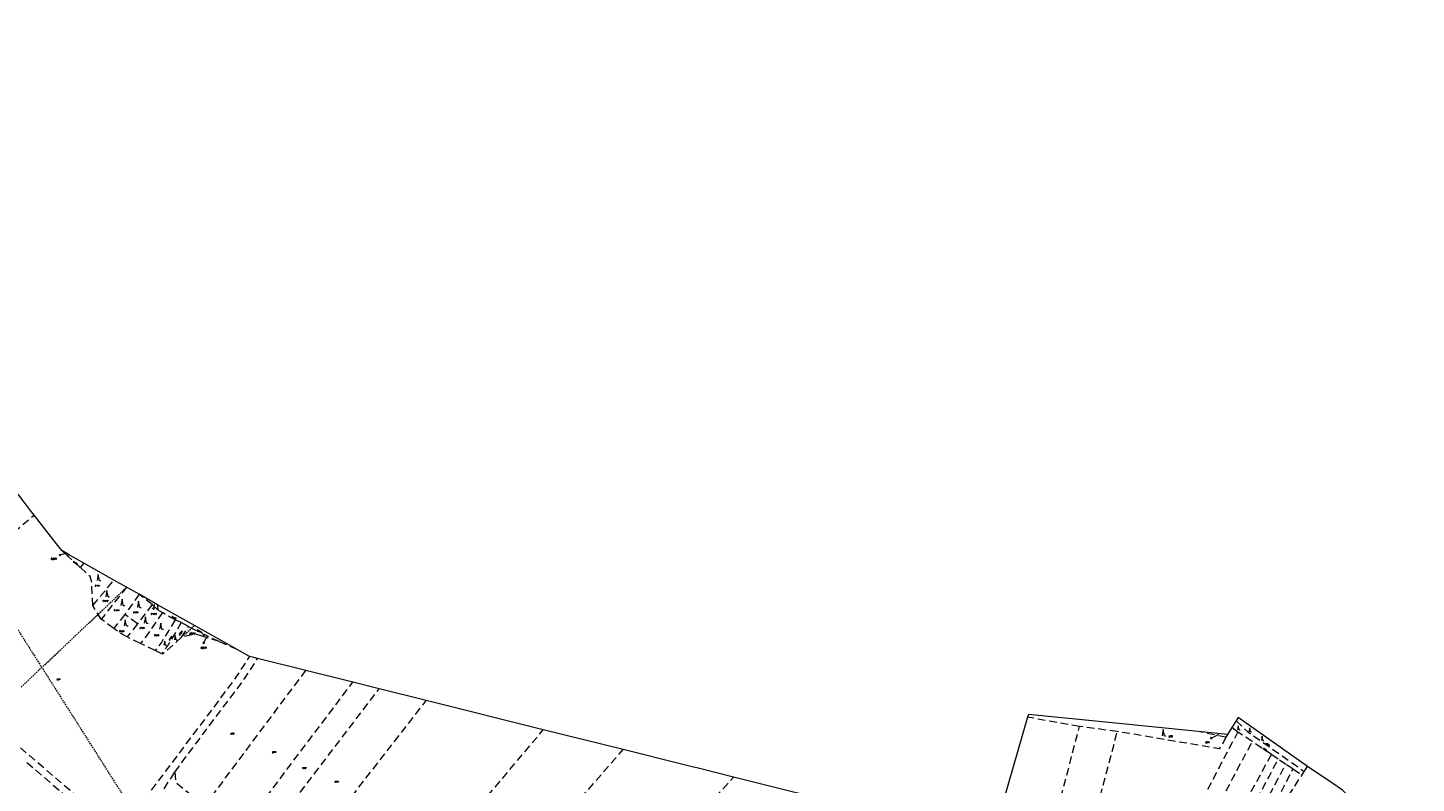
# Model space of a CAD drawing. Header units: metres. Extents: x -626722 to -621116, y -1178216 to -1174550.
# Tile 26 of 86: x -625724 to -624822, y -1175041 to -1174550. Entities that reach past the tile are written whole.
import ezdxf
from ezdxf.enums import TextEntityAlignment as Align

# ---------------------------------------------------------------- set-up
doc = ezdxf.new("R2010")
doc.units = ezdxf.units.M
doc.header["$MEASUREMENT"] = 0
doc.linetypes.add('DASHEDX2', pattern=[1.5, 1, -0.5])
doc.linetypes.add('DOT', pattern=[0.25, 0, -0.25])
doc.layers.add('8_kat_KN_Elektřina', color=172, linetype='DASHEDX2')
for name, color, linetype, lineweight in [('8_kat_KN_Hranice katastrů', 200, 'FENCELINE1', 25), ('8_kat_KN_Hranice parcel', 200, 'DASHEDX2', 25), ('8_kat_KN_PČ popisy', 210, 'Continuous', 0), ('8_kat_KN_Slučkové čáry', 200, 'DOT', 25), ('8_kat_KN_Značky kultur', 7, 'Continuous', 0), ('8_kat_KN_Čísla parcel', 200, 'Continuous', 25)]:
    doc.layers.add(name, color=color, linetype=linetype, lineweight=lineweight)
doc.styles.add('Style-ITALICS', font='ITALICS.shx')
doc.linetypes.add('FENCELINE1', pattern='A,0.25,-0.1,[133,ltypeshp.shx,S=0.1,R=0,X=-0.1,Y=0],-0.1,1', length=1.45)

# ---------------------------------------------------------------- blocks, each defined once
blk = doc.blocks.new('1029_123')
at = {"layer": '8_kat_KN_PČ popisy', "color": 6, "linetype": 'Continuous', "lineweight": 0}
for p, q in [((0, 0), (-2.7, -1.32)), ((-2.7, -1.32), (-2.02, -0.43)), ((-2.7, -1.32), (-1.58, -1.33))]:
    blk.add_line(p, q, dxfattribs=at)
blk = doc.blocks.new('1029_234')
at = {"layer": '8_kat_KN_PČ popisy', "color": 6, "linetype": 'Continuous', "lineweight": 0}
for p, q in [((0, 0), (-0.31, -2.98)), ((-0.31, -2.98), (-0.71, -1.94)), ((-0.31, -2.98), (0.29, -2.04))]:
    blk.add_line(p, q, dxfattribs=at)
blk = doc.blocks.new('1029_239')
at = {"layer": '8_kat_KN_PČ popisy', "color": 6, "linetype": 'Continuous', "lineweight": 0}
for p, q in [((0, 0), (-1.41, -2.65)), ((-1.41, -2.65), (-1.38, -1.53)), ((-1.41, -2.65), (-0.5, -2))]:
    blk.add_line(p, q, dxfattribs=at)
blk = doc.blocks.new('1029_195')
at = {"layer": '8_kat_KN_PČ popisy', "color": 6, "linetype": 'Continuous', "lineweight": 0}
for p, q in [((-2.94, -0.62), (-2.06, 0.07)), ((0, 0), (-2.94, -0.62)), ((-2.94, -0.62), (-1.85, -0.91))]:
    blk.add_line(p, q, dxfattribs=at)
blk = doc.blocks.new('3.08')
at = {"layer": '8_kat_KN_Značky kultur', "color": 7, "linetype": 'Continuous', "lineweight": 13}
for p, q in [((0, 4), (-0.75, 0)), ((0.75, 0), (0, 4)), ((0.75, 0), (1.75, 0))]:
    blk.add_line(p, q, dxfattribs=at)
blk = doc.blocks.new('3.08_1')
at = {"layer": '8_kat_KN_Značky kultur', "color": 7, "linetype": 'Continuous', "lineweight": 13}
for p, q in [((0, 2.68), (-0.5, 0)), ((0.5, 0), (0, 2.68)), ((0.5, 0), (1.17, 0))]:
    blk.add_line(p, q, dxfattribs=at)

msp = doc.modelspace()

# ---------------------------------------------------------------- linework, layer by layer
at = {"layer": '8_kat_KN_Elektřina', "lineweight": 13}
for p, q in [((-625727.95, -1174978.2), (-625659.3, -1174913.36)), ((-625730.07, -1174940.86), (-625548.78, -1175226.06))]:
    msp.add_line(p, q, dxfattribs=at)
at = {"layer": '8_kat_KN_Hranice katastrů', "lineweight": 13, "flags": 128}
msp.add_lwpolyline([(-625852.04, -1174626.53), (-626040.35, -1174699.9), (-626044.84, -1174701.65), (-626079.82, -1174732.74), (-626087.17, -1174724.59), (-626094.59, -1174716.36), (-626108.29, -1174725.86), (-626139.6, -1174663), (-626142.76, -1174651.47), (-626147.58, -1174633.84), (-626177.49, -1174657.65), (-626189.84, -1174646.23), (-626197.97, -1174638.7), (-626204.07, -1174633.06), (-626210.75, -1174626.88), (-626221.49, -1174616.94), (-626226.53, -1174612.28), (-626235.01, -1174604.43), (-626243.82, -1174596.28), (-626253.16, -1174587.64), (-626262.1, -1174579.36), (-626263.17, -1174578.37), (-626268.76, -1174573.2), (-626272.87, -1174569.4), (-626280.35, -1174562.48), (-626284.23, -1174558.89), (-626366.4, -1174553.29), (-626375.76, -1174552.65), (-626384.06, -1174552.09), (-626393.5, -1174551.44), (-626402.5, -1174550.83), (-626410.43, -1174550.29), (-626456.76, -1174672.2), (-626471.93, -1174695.74), (-626482.81, -1174713.06), (-626484.56, -1174715.84), (-626487.17, -1174720), (-626488.89, -1174723.62), (-626502.09, -1174751.47), (-626516.03, -1174780.89), (-626528.59, -1174807.4), (-626550.57, -1174812.23), (-626562.79, -1174814.91), (-626576.86, -1174818.14), (-626580.35, -1174818.94), (-626645.6, -1174953.22), (-626653.03, -1174970.15), (-626684.55, -1175037.86), (-626686, -1175040.97), (-626687.55, -1175044.3), (-626631.84, -1175118.59), (-626630.36, -1175120.56), (-626625.88, -1175124.38), (-626622.8, -1175127), (-626620, -1175129.38), (-626609.13, -1175138.65), (-626600.28, -1175161.93), (-626597.68, -1175186.91), (-626579.19, -1175203.5), (-626599.8, -1175222.22), (-626600.81, -1175225.76), (-626601.9, -1175229.61), (-626605.75, -1175243.12), (-626640.34, -1175364.6), (-626651.76, -1175404.73), (-626653.94, -1175412.37), (-626665.96, -1175418.01), (-626676.58, -1175422.98), (-626699.62, -1175445.56), (-626716.99, -1175471.64), (-626721.57, -1175478.51), (-626718.08, -1175490.63), (-626689.37, -1175590.24), (-626688.95, -1175591.71), (-626681.58, -1175617.3), (-626680.38, -1175637.27), (-626679.64, -1175649.67), (-626676.23, -1175706.44), (-626671.98, -1175777.17), (-626668.1, -1175841.75), (-626664.26, -1175877.5), (-626656.46, -1175949.97), (-626693.18, -1175993.2), (-626689.21, -1176029.64), (-626687.52, -1176031.68), (-626686.33, -1176033.12), (-626684.94, -1176034.8), (-626683.79, -1176036.18), (-626614, -1176120.42), (-626602.4, -1176130.73), (-626593.12, -1176137.86), (-626584.96, -1176144.14), (-626547.27, -1176144.38), (-626533.77, -1176144.46), (-626504.81, -1176143.65), (-626406.93, -1176152.31), (-626409.37, -1176159.67), (-626415.14, -1176177.06), (-626421.53, -1176196.31), (-626431.16, -1176225.32), (-626419.99, -1176232.13), (-626407.48, -1176241.56), (-626403.01, -1176244.94), (-626392.15, -1176253.13), (-626383.56, -1176259.6), (-626365.29, -1176273.38), (-626360.83, -1176275.9), (-626330.82, -1176292.85), (-626328.3, -1176294.69), (-626325.4, -1176296.82), (-626321.02, -1176300.02), (-626320.14, -1176301.38), (-626309.08, -1176318.54), (-626303.56, -1176327.1), (-626275.19, -1176343.14), (-626230.13, -1176368.62), (-626220.88, -1176362.84), (-626205.06, -1176368.5), (-626197.34, -1176371.41), (-626193.44, -1176372.88), (-626183.79, -1176376.53), (-626174.84, -1176382.62), (-626170.14, -1176387.02), (-626162.46, -1176394.2), (-626143.33, -1176415.21), (-626136.56, -1176422.64), (-626124.57, -1176443.84), (-626101.66, -1176469.79), (-626095.62, -1176476.63), (-626092.92, -1176473.71), (-626091.09, -1176475.08), (-626067.85, -1176492.43), (-626063.21, -1176495.9), (-626032.24, -1176523.03), (-626014.15, -1176529.78), (-626012.39, -1176529.73), (-625959.45, -1176528.25), (-625951.98, -1176531.09), (-625931.5, -1176538.9), (-625906.21, -1176553.11), (-625904.25, -1176554.21), (-625893.59, -1176557.55), (-625863.9, -1176576.76), (-625847.42, -1176579.14), (-625797.53, -1176586.33), (-625790.2, -1176587.39), (-625782.61, -1176588.48), (-625767.55, -1176590.66), (-625757.66, -1176592.09), (-625749.89, -1176593.21), (-625740.01, -1176594.64), (-625731.85, -1176595.81), (-625724.25, -1176596.91), (-625659.61, -1176606.23), (-625600.82, -1176614.71), (-625580.89, -1176617.58), (-625566.09, -1176619.72), (-625500.04, -1176629.25), (-625441.67, -1176637.67), (-625428.63, -1176639.55), (-625419.79, -1176635.78), (-625390.47, -1176623.27), (-625379.99, -1176631.32), (-625377.22, -1176633.45), (-625374.21, -1176639.52), (-625372.83, -1176641.65), (-625355.33, -1176677.54), (-625334.79, -1176715.1), (-625291.65, -1176758.17), (-625291.16, -1176758.66), (-625296.47, -1176769.25), (-625299.22, -1176774.94), (-625302.88, -1176782.5), (-625305.03, -1176793.68), (-625310.51, -1176822.23), (-625312.64, -1176833.29), (-625314.29, -1176841.87), (-625286.37, -1176852.42), (-625282.23, -1176853.99), (-625278.44, -1176855.42), (-625271.46, -1176858.07), (-625265.75, -1176860.23), (-625257.66, -1176863.28), (-625251.67, -1176865.54), (-625243.64, -1176868.58), (-625239.69, -1176870.07), (-625235.92, -1176871.5), (-625233, -1176872.61), (-625230.97, -1176873.37), (-625228.83, -1176874.18), (-625225.65, -1176875.39), (-625220.76, -1176877.24), (-625213.57, -1176879.95), (-625208.53, -1176881.86), (-625207.5, -1176882.25), (-625203.79, -1176882.99), (-625200.71, -1176883.61), (-625196.76, -1176884.4), (-625194.16, -1176884.91), (-625188.65, -1176886.01), (-625185.69, -1176886.6), (-625181.13, -1176887.52), (-625178.38, -1176888.07), (-625173.33, -1176889.07), (-625169.8, -1176889.78), (-625166.58, -1176890.42), (-625161.66, -1176891.41), (-625157.37, -1176892.26), (-625150.47, -1176893.64), (-625143.76, -1176894.98), (-625140.44, -1176895.65), (-625128.3, -1176894.51), (-625120.25, -1176893.76), (-625112.59, -1176893.04), (-625102.63, -1176892.11), (-625090.44, -1176890.97), (-625063.86, -1176897.07), (-625035.95, -1176903.47), (-625022.31, -1176906.6), (-625009.45, -1176909.55), (-624998.78, -1176912), (-624995.3, -1176912.8), (-625007.88, -1176967.15), (-625008.17, -1176968.39), (-625009.14, -1176972.57), (-624986.76, -1176980.28), (-624913.21, -1176997.19), (-624884.87, -1176999.81), (-624883.16, -1177024.84), (-624861.48, -1177028.76), (-624846.56, -1177030.78), (-624834.36, -1177032.44), (-624809.84, -1177029.18), (-624805.18, -1177026.79), (-624782.47, -1177015.11), (-624767.57, -1177010.58), (-624734.91, -1177007.55), (-624731.97, -1177006.52), (-624717.58, -1177001.48), (-624709.41, -1176998.62), (-624707.93, -1176998.1), (-624705.65, -1177001.63), (-624697.38, -1177014.35), (-624692.91, -1177021.23), (-624654.81, -1177110.04), (-624637.1, -1177114.08), (-624623.6, -1177117.16), (-624609.33, -1177120.42), (-624593.82, -1177123.95), (-624579.56, -1177127.21), (-624568.19, -1177129.8), (-624562.55, -1177131.09), (-624558.15, -1177132.09), (-624531.5, -1177138.17), (-624463.75, -1177155.33), (-624456.48, -1177157.17), (-624450.44, -1177158.7), (-624438.33, -1177161.77), (-624430.47, -1177163.76), (-624417.85, -1177166.96), (-624365.74, -1177180.16), (-624315.56, -1177192.88), (-624293.21, -1177198.54), (-624291.46, -1177198.98), (-624269.71, -1177204.49), (-624219.52, -1177217.21), (-624177.44, -1177227.71), (-624170.59, -1177229.04), (-624164.77, -1177230.17), (-624163.84, -1177230.35), (-624137.63, -1177236.06), (-624135.98, -1177236.43), (-624134.62, -1177236.74), (-624128.76, -1177238.06), (-624126.05, -1177238.67), (-624075.58, -1177277.81), (-624010.92, -1177327.96), (-623980.59, -1177351.48), (-623963.9, -1177364.42), (-623961.95, -1177365.93), (-623960.02, -1177367.43), (-623958.36, -1177368.72), (-623957.21, -1177370.73), (-623956.24, -1177372.43), (-623953.07, -1177377.97), (-623944.01, -1177379.83), (-623941.71, -1177380.3), (-623930.34, -1177382.63), (-623795.45, -1177410.26), (-623737.18, -1177422.2), (-623726.41, -1177424.41), (-623719.17, -1177425.89), (-623704.71, -1177428.85), (-623697.74, -1177430.28), (-623691.6, -1177431.54), (-623685.53, -1177432.78), (-623679.04, -1177434.11), (-623672.5, -1177435.45), (-623665.66, -1177436.85), (-623659.17, -1177438.18), (-623646.49, -1177440.78), (-623640.87, -1177441.93), (-623625.74, -1177445.03), (-623626.14, -1177447.49), (-623626.46, -1177449.46), (-623626.86, -1177451.92), (-623622.56, -1177452.81), (-623615.96, -1177454.18), (-623608.24, -1177455.78), (-623597.23, -1177458.06), (-623571.65, -1177463.35), (-623563.33, -1177465.08), (-623553.82, -1177467.05), (-623537.12, -1177470.5), (-623519.98, -1177474.05), (-623513.98, -1177475.3), (-623460.27, -1177486.42), (-623461.13, -1177491.34), (-623461.71, -1177494.67), (-623465.49, -1177516.45), (-623482.16, -1177612.45), (-623502.72, -1177730.81), (-623503.88, -1177737.5), (-623504.31, -1177740.18), (-623504.62, -1177742.13), (-623505.08, -1177745.05), (-623502.72, -1177745.5), (-623480.65, -1177750.11), (-623468.69, -1177752.61), (-623434.69, -1177759.71), (-623431.3, -1177760.42), (-623411.88, -1177764.48), (-623403.24, -1177766.28), (-623401.25, -1177766.7), (-623399.85, -1177766.95), (-623395.04, -1177767.79), (-623375.45, -1177771.24), (-623371.57, -1177787.88), (-623369.81, -1177795.42), (-623345.41, -1177899.96), (-623331.38, -1177960.09), (-623330.3, -1177964.72), (-623330.16, -1177965.32), (-623330.71, -1177967.86), (-623332.08, -1177974.23), (-623332.26, -1177975.07), (-623332.78, -1177977.46), (-623328.58, -1177978.24), (-623313.3, -1177981.08), (-623287.47, -1177990.63), (-623264.45, -1178002.83), (-623261.29, -1178004.34), (-623253.54, -1178008.05), (-623242.61, -1178013.28), (-623237.92, -1178015.52), (-623150.45, -1178060.72), (-623147.34, -1178062.33), (-623102, -1178085.75), (-622964.39, -1178156.68), (-622922.17, -1178178.6), (-622878.91, -1178194.83), (-622877.34, -1178195.42), (-622828.97, -1178211.5), (-622812.21, -1178214.98), (-622808.58, -1178215.73), (-622807.82, -1178215.61), (-622800.1, -1178214.37), (-622795.23, -1178213.6), (-622785.8, -1178212.09), (-622780.44, -1178209.44), (-622760.13, -1178199.4), (-622723.64, -1178181.35), (-622714.31, -1178176.74), (-622708.27, -1178172.83), (-622705.71, -1178171.18), (-622702.81, -1178169.3), (-622702.1, -1178168.84), (-622677.92, -1178156.68), (-622670.5, -1178153.51), (-622651.49, -1178145.38), (-622643.54, -1178141.98), (-622605.79, -1178132), (-622576.29, -1178124.2), (-622492.96, -1178103.84), (-622482.49, -1178101.28), (-622477.67, -1178100.1), (-622469.7, -1178098.15), (-622457.02, -1178095.06), (-622449.88, -1178093.31), (-622443.45, -1178091.74), (-622433.61, -1178089.33), (-622431.06, -1178088.71), (-622423.14, -1178086.72), (-622412.11, -1178083.94), (-622405.93, -1178082.38), (-622400.06, -1178080.91), (-622395.05, -1178079.64), (-622391.18, -1178078.67), (-622356.2, -1178069.86), (-622351.1, -1178068.58), (-622340.21, -1178065.84), (-622334.46, -1178064.39), (-622329.5, -1178063.14), (-622318.7, -1178060.42), (-622308.12, -1178057.76), (-622297.43, -1178055.06), (-622287.34, -1178052.52), (-622279.56, -1178050.56), (-622235.46, -1178039.46), (-622232.64, -1178038.76), (-622199.97, -1178030.63), (-622087.18, -1178002.56), (-622085.85, -1178002.23), (-622081.88, -1178001.34), (-622080.97, -1177998.22), (-622078.95, -1177991.33), (-622078.18, -1177988.69), (-622074.87, -1177975.28), (-622073.81, -1177970.98), (-622059.95, -1177914.89), (-622055.85, -1177875.6), (-622054.42, -1177858.33), (-622038.55, -1177798.48), (-622036.99, -1177789.81), (-622068.8, -1177779.38), (-622087.72, -1177773.17), (-622109.7, -1177760.45), (-622118.17, -1177755.55), (-622120.26, -1177752.94), (-622152.52, -1177712.6), (-622181.7, -1177693.4), (-622264.99, -1177665.15), (-622291.95, -1177659), (-622360.46, -1177643.93), (-622367.2, -1177642.45), (-622378.61, -1177636.84), (-622423.28, -1177605.81), (-622461.58, -1177568.64), (-622484.26, -1177552.66), (-622597.41, -1177527.71), (-622635.3, -1177509), (-622658.05, -1177502.91), (-622725.11, -1177494.82), (-622731.43, -1177491.33), (-622738.6, -1177487.37), (-622741.35, -1177485.85), (-622747.51, -1177487.23), (-622781.03, -1177494.72), (-622781.56, -1177493.2), (-622782.07, -1177491.71), (-622783.44, -1177487.73), (-622784.4, -1177484.95), (-622786.68, -1177477.63), (-622768.07, -1177471.87), (-622726.08, -1177458.86), (-622708.4, -1177453.39), (-622702.77, -1177451.64), (-622684.6, -1177446.02), (-622568.57, -1177410.08), (-622555.54, -1177406.23), (-622562.78, -1177372.51), (-622566.79, -1177361.45), (-622570.17, -1177352.12), (-622575.79, -1177336.61), (-622578.15, -1177330.14), (-622579.7, -1177325.87), (-622592.9, -1177289.64), (-622595.15, -1177283.48), (-622599.08, -1177272.69), (-622598.15, -1177272.02), (-622596.62, -1177270.91), (-622590.17, -1177266.25), (-622587.06, -1177264.01), (-622567.07, -1177274.84), (-622530.66, -1177265.46), (-622512.42, -1177244.02), (-622499.95, -1177220.44), (-622498.04, -1177199.81), (-622497.43, -1177193.25), (-622513.53, -1177163.74), (-622536.86, -1177114.27), (-622538.02, -1177097.04), (-622544.27, -1177004.46), (-622545.01, -1176993.53), (-622545.28, -1176989.54), (-622525.81, -1176919.76), (-622519.47, -1176904.57), (-622516.52, -1176895.56), (-622512.57, -1176883.51), (-622497.26, -1176836.75), (-622496.44, -1176835.36), (-622470.35, -1176791.24), (-622470.21, -1176791), (-622467.4, -1176786.25), (-622434.65, -1176761.78), (-622430.98, -1176756.2), (-622417.74, -1176736.1), (-622397.39, -1176663.53), (-622375.31, -1176618.82), (-622351.21, -1176606.81), (-622331.55, -1176584.66), (-622297.25, -1176515.77), (-622247.39, -1176461.84), (-622221.21, -1176441.78), (-622198.71, -1176431.48), (-622182.15, -1176419.39), (-622160.36, -1176419.51), (-622158.27, -1176422.4), (-622156.31, -1176425.09), (-622155.37, -1176426.4), (-622146.92, -1176438.05), (-622136.86, -1176442.9), (-622125.45, -1176444.04), (-622118.72, -1176444.71), (-622111.76, -1176445.4), (-622111.04, -1176445.47), (-622097.72, -1176446.8), (-622062.24, -1176442.63), (-622025.22, -1176458.05), (-622020.19, -1176461.21), (-622012.4, -1176466.11), (-622001.09, -1176475.06), (-621971.85, -1176491.46), (-621963.89, -1176495.93), (-621961.96, -1176497.01), (-621962.13, -1176493.44), (-621962.85, -1176477.76), (-621969.83, -1176473.02), (-621972.32, -1176471.33), (-621972.38, -1176471.28), (-621977.22, -1176468), (-621984.53, -1176463.03), (-621989.76, -1176459.47), (-622003.38, -1176443.22), (-622023.55, -1176435.19), (-622030.74, -1176432.32), (-622048.78, -1176426.57), (-622102.82, -1176409.35), (-622132.66, -1176383.61), (-622141.78, -1176379.09), (-622162.3, -1176368.94), (-622182.81, -1176358.78), (-622203.33, -1176348.62), (-622215.84, -1176342.43), (-622217.61, -1176341.55), (-622237.69, -1176347.6), (-622252.54, -1176347.82), (-622264.51, -1176347.99), (-622271.49, -1176348.1), (-622278.66, -1176348.2), (-622303.55, -1176348.57), (-622307.74, -1176348.24), (-622313.05, -1176347.82), (-622509.65, -1176332.31), (-622522.44, -1176331.3), (-622523.47, -1176328.33), (-622525.73, -1176321.86), (-622526.91, -1176318.45), (-622529.58, -1176310.79), (-622538.84, -1176284.24), (-622573.66, -1176272.8), (-622575.07, -1176272.35), (-622602.72, -1176263.46), (-622652.9, -1176250.88), (-622661.13, -1176248.81), (-622667.67, -1176247.17), (-622668.41, -1176247.08), (-622670.8, -1176246.78), (-622673.67, -1176246.42), (-622674.5, -1176246.32), (-622692.64, -1176244.07), (-622696.28, -1176243.62), (-622700.57, -1176243.09), (-622707.85, -1176242.18), (-622716.13, -1176241.16), (-622723.9, -1176240.2), (-622731.95, -1176239.2), (-622732.34, -1176239.15), (-622739.58, -1176238.25), (-622746.64, -1176237.37), (-622749.55, -1176237.01), (-622733.65, -1176154.44), (-622700.54, -1175982.48), (-622700.36, -1175981.54), (-622699.67, -1175977.97), (-622698.92, -1175974.04), (-622698.34, -1175971.01), (-622687.88, -1175916.7), (-622660.91, -1175766.94), (-622654.83, -1175733.2), (-622640.45, -1175684.53), (-622638.82, -1175679.04), (-622638.47, -1175677.86), (-622636.01, -1175669.51), (-622640.99, -1175669.14), (-622659.28, -1175667.79), (-622679.29, -1175649.45), (-622710.67, -1175613.63), (-622736.93, -1175603.53), (-622780.89, -1175586.63), (-622817.66, -1175573.34), (-622850.41, -1175560.14), (-622858.52, -1175556.87), (-622865.8, -1175554.67), (-622894.55, -1175546.01), (-622923.33, -1175540.13), (-622924.99, -1175540.08), (-622938.18, -1175539.71), (-622986.92, -1175538.35), (-622996.3, -1175545.8), (-623004.02, -1175547.35), (-623009.54, -1175543.61), (-623024.77, -1175537.84), (-623039.52, -1175532.26), (-623088.53, -1175522.77), (-623098.46, -1175520.85), (-623183.64, -1175504.36), (-623188.06, -1175503.5), (-623213.91, -1175498.5), (-623314.42, -1175479.04), (-623334.39, -1175475.17), (-623358.28, -1175470.55), (-623367.67, -1175468.73), (-623403.57, -1175461.78), (-623407.64, -1175460.99), (-623451.72, -1175452.45), (-623471.52, -1175448.62), (-623476.63, -1175447.63), (-623503.08, -1175442.51), (-623545.94, -1175434.21), (-623571.62, -1175429.24), (-623574.73, -1175428.64), (-623582.71, -1175427.09), (-623584.32, -1175426.78), (-623593.92, -1175424.92), (-623598.69, -1175424), (-623621.54, -1175416.62), (-623641.26, -1175410.25), (-623645.3, -1175407.72), (-623651.85, -1175403.62), (-623661.11, -1175401.57), (-623677.99, -1175395.49), (-623716.17, -1175381.75), (-623821.31, -1175343.9), (-623822.78, -1175343.37), (-623826.37, -1175352.23), (-623838.09, -1175381.12), (-623839.41, -1175384.36), (-623842.48, -1175391.94), (-623844.76, -1175397.56), (-623848.71, -1175395.95), (-623853.6, -1175393.95), (-623864.51, -1175389.49), (-623877.04, -1175384.37), (-623899.48, -1175375.2), (-623913.17, -1175369.61), (-623921.39, -1175366.25), (-623931.98, -1175361.92), (-623943.52, -1175357.2), (-623947.18, -1175355.71), (-623952.99, -1175353.34), (-623965.84, -1175349.08), (-623972.42, -1175346.9), (-623984.43, -1175342.92), (-623992.28, -1175340.32), (-624017.35, -1175332.01), (-624032.51, -1175326.98), (-624046.92, -1175322.21), (-624061.99, -1175317.21), (-624073.47, -1175313.41), (-624076.66, -1175312.35), (-624087.61, -1175308.71), (-624091.33, -1175307.48), (-624101.34, -1175304.17), (-624106.82, -1175302.35), (-624113.5, -1175301.17), (-624118.24, -1175300.33), (-624129.53, -1175298.33), (-624133.89, -1175297.56), (-624151.02, -1175294.53), (-624151.52, -1175294.44), (-624172.03, -1175290.81), (-624186.19, -1175288.3), (-624187.09, -1175288), (-624194.53, -1175285.47), (-624198.59, -1175284.09), (-624205.73, -1175281.67), (-624212.31, -1175279.43), (-624227.17, -1175274.38), (-624238.4, -1175270.57), (-624259.44, -1175263.43), (-624275.87, -1175257.85), (-624299.08, -1175249.97), (-624301.46, -1175249.16), (-624313.52, -1175245.81), (-624342.41, -1175237.79), (-624359.84, -1175232.95), (-624361.68, -1175232.44), (-624394.55, -1175223.32), (-624398.65, -1175222.18), (-624421.01, -1175215.97), (-624483.58, -1175191.07), (-624513.75, -1175179.07), (-624530.67, -1175171), (-624538.61, -1175167.21), (-624555.74, -1175162.8), (-624591.3, -1175152.22), (-624616.6, -1175146.76), (-624669.36, -1175122.42), (-624675.53, -1175119.79), (-624681, -1175117.47), (-624701.37, -1175108.8), (-624727.01, -1175103.3), (-624746.71, -1175099.08), (-624769.57, -1175100.35), (-624771.98, -1175100.01), (-624795.35, -1175096.73), (-624805.39, -1175095.32), (-624823.86, -1175088.76), (-624829.6, -1175083.81), (-624841.52, -1175073.52), (-624857.12, -1175057.81), (-624863.3, -1175051.59), (-624869.83, -1175045.01), (-624876.29, -1175040.67), (-624892.64, -1175029.67), (-624937.61, -1174997.86), (-624939.04, -1175000.11), (-624941.81, -1175004.46), (-624944.6, -1175008.85), (-624963.63, -1175006.96), (-625019.59, -1175001.41), (-625073.91, -1174996.02), (-625074.39, -1174997.67), (-625096.23, -1175073.28), (-625183.77, -1175056.93), (-625265.34, -1175036.6), (-625288.39, -1175030.85), (-625293.16, -1175029.66), (-625299.12, -1175028.18), (-625337.06, -1175018.72), (-625388.84, -1175005.82), (-625464.8, -1174986.89), (-625495.36, -1174979.27), (-625512.53, -1174974.99), (-625543.08, -1174967.38), (-625574.39, -1174959.57), (-625576.76, -1174958.98), (-625579.4, -1174958.32), (-625579.67, -1174958.25), (-625587.62, -1174953.77), (-625615.29, -1174938.17), (-625639.27, -1174924.66), (-625651.18, -1174917.94), (-625659.41, -1174913.3), (-625667.61, -1174908.68), (-625687.09, -1174897.7), (-625697.09, -1174892.07), (-625701.5, -1174889.58), (-625704.92, -1174885.17), (-625711.81, -1174876.29), (-625717.7, -1174868.69), (-625719.42, -1174866.48), (-625721.06, -1174864.36), (-625724.39, -1174860.06), (-625726.69, -1174857.09), (-625729.25, -1174853.8), (-625730.41, -1174852.3), (-625731.76, -1174848.68), (-625734.18, -1174842.18), (-625737.88, -1174832.26), (-625738.58, -1174830.37), (-625740.44, -1174825.37), (-625742.03, -1174821.11), (-625747.34, -1174806.85), (-625757.52, -1174779.52), (-625765.58, -1174757.89), (-625771.8, -1174741.18), (-625780.24, -1174729.34), (-625789.62, -1174716.2), (-625798.16, -1174704.22), (-625803.67, -1174696.5), (-625809.22, -1174688.71), (-625810.19, -1174687.35), (-625811.75, -1174685.5), (-625813.79, -1174683.1), (-625814.16, -1174682.55), (-625828.4, -1174661.5), (-625830.3, -1174658.68), (-625833.25, -1174654.32), (-625833.44, -1174654.04), (-625841.42, -1174642.24), (-625842.46, -1174640.7), (-625852.04, -1174626.53)], close=True, dxfattribs=at)
at = {"layer": '8_kat_KN_Hranice parcel', "lineweight": 13, "ltscale": 5}
for p, q in [((-625812.8, -1174945.3), (-625719.42, -1174866.48)), ((-625697.82, -1174892.94), (-625701.5, -1174889.58)), ((-625697.09, -1174892.07), (-625697.82, -1174892.94)), ((-625689.5, -1174900.51), (-625697.82, -1174892.94)), ((-625687.09, -1174897.7), (-625689.5, -1174900.51)), ((-625681.37, -1174925.19), (-625667.61, -1174908.68)), ((-625659.41, -1174913.3), (-625675.92, -1174934.16)), ((-625651.18, -1174917.94), (-625660.54, -1174931)), ((-625642.82, -1174924.61), (-625651.18, -1174917.94)), ((-625675.92, -1174934.16), (-625681.37, -1174925.19)), ((-625660.54, -1174931), (-625667.76, -1174940.05)), ((-625652.38, -1174937.16), (-625660.54, -1174931)), ((-625642.82, -1174924.61), (-625652.38, -1174937.16)), ((-625639.17, -1174927.99), (-625642.82, -1174924.61)), ((-625639.27, -1174924.66), (-625639.17, -1174927.99)), ((-625639.17, -1174927.99), (-625636.16, -1174929.77)), ((-625627.79, -1174934.54), (-625636.16, -1174929.77)), ((-625667.76, -1174940.05), (-625675.92, -1174934.16)), ((-625652.38, -1174937.16), (-625659.02, -1174945.63)), ((-625623.93, -1174936.33), (-625627.79, -1174934.54)), ((-625619.2, -1174938.91), (-625623.93, -1174936.33)), ((-625623.78, -1174945.83), (-625619.2, -1174938.91)), ((-625619.2, -1174938.91), (-625617.21, -1174939.91)), ((-625617.21, -1174939.91), (-625615.29, -1174938.17)), ((-625617.21, -1174939.91), (-625608.9, -1174944.08)), ((-625650.35, -1174949.86), (-625659.02, -1174945.63)), ((-625640.81, -1174954.5), (-625650.35, -1174949.86)), ((-625608.9, -1174944.08), (-625609.66, -1174945.36)), ((-625599.24, -1174948.65), (-625609.66, -1174945.36)), ((-625599.24, -1174948.65), (-625608.9, -1174944.08)), ((-625636.62, -1174956.54), (-625640.81, -1174954.5)), ((-625608.77, -1175055.37), (-625543.08, -1174967.38)), ((-625586.91, -1175073.52), (-625512.53, -1174974.99)), ((-625574.1, -1175082.22), (-625495.36, -1174979.27)), ((-625550.09, -1175096.45), (-625464.8, -1174986.89)), ((-625075.35, -1175136.91), (-625040.75, -1175003.74)), ((-625040.75, -1175003.74), (-625074.39, -1174997.67)), ((-625016.14, -1175006.97), (-625040.75, -1175003.74)), ((-624937.93, -1175007.45), (-624941.81, -1175004.46)), ((-625492.55, -1175129.25), (-625388.84, -1175005.82)), ((-625059.41, -1175172.38), (-625016.14, -1175006.97)), ((-624945.63, -1175010.7), (-624963.63, -1175006.96)), ((-624944.6, -1175008.85), (-624945.63, -1175010.7)), ((-624928.48, -1175013.41), (-624937.93, -1175007.45)), ((-624916.03, -1175021.95), (-624928.48, -1175013.41)), ((-625453.22, -1175151.91), (-625337.06, -1175018.72)), ((-624911.74, -1175024.93), (-624916.03, -1175021.95)), ((-624933.57, -1175092.73), (-624902.08, -1175031.29)), ((-624906.8, -1175028.31), (-624911.74, -1175024.93)), ((-624902.08, -1175031.29), (-624906.8, -1175028.31)), ((-624902.08, -1175031.29), (-624896.19, -1175035.13)), ((-624894.75, -1175032.92), (-624892.64, -1175029.67)), ((-625635, -1175044.16), (-625628.14, -1175033.29)), ((-625397.6, -1175183.75), (-625265.34, -1175036.6)), ((-624933.57, -1175092.73), (-624896.19, -1175035.13)), ((-624896.19, -1175035.13), (-624894.75, -1175032.92))]:
    msp.add_line(p, q, dxfattribs=at)
at = {"layer": '8_kat_KN_Hranice parcel', "lineweight": 13, "ltscale": 5, "flags": 128}
for points in [[(-625681.37, -1174925.19), (-625682.03, -1174910.38), (-625683.09, -1174906.35), (-625689.5, -1174900.51)], [(-625636.16, -1174929.77), (-625645.98, -1174944.17), (-625650.35, -1174949.86)], [(-625659.02, -1174945.63), (-625662.13, -1174944.12), (-625667.76, -1174940.05)], [(-625627.79, -1174934.54), (-625636.61, -1174948.87), (-625640.81, -1174954.5)], [(-625623.93, -1174936.33), (-625632.33, -1174950.66), (-625636.62, -1174956.54)], [(-625660.47, -1175069.56), (-625666.68, -1175070.37), (-625812.8, -1174945.3)], [(-625623.78, -1174945.83), (-625636.01, -1174956.84), (-625636.62, -1174956.54)], [(-625609.66, -1174945.36), (-625614.8, -1174943.74), (-625623.78, -1174945.83)], [(-625587.62, -1174953.77), (-625593.66, -1174951.03), (-625599.24, -1174948.65)], [(-625660.47, -1175069.56), (-625641.4, -1175042.42), (-625630.25, -1175027.83), (-625611.53, -1175002.94), (-625589.54, -1174973.66), (-625579.4, -1174958.32)], [(-625628.14, -1175033.29), (-625615.29, -1175016.05), (-625606.89, -1175004.75), (-625584.91, -1174975.65), (-625582.12, -1174971.78), (-625578.28, -1174965.92), (-625574.39, -1174959.57)], [(-624939.04, -1175000.11), (-624931.43, -1175007.16), (-624901.37, -1175028.21), (-624894.75, -1175032.92)], [(-625041.93, -1175194.66), (-625020.93, -1175156.49), (-625005.29, -1175123.57), (-624960.21, -1175049.78), (-624937.93, -1175007.45)], [(-625039.94, -1175216.09), (-625008.36, -1175160.75), (-624981.99, -1175112.78), (-624948.56, -1175051.2), (-624928.48, -1175013.41)], [(-624945.63, -1175010.7), (-624948.02, -1175015.4), (-624949.95, -1175018.18), (-625016.14, -1175006.97)], [(-625042.24, -1175240.35), (-625027.37, -1175220.34), (-624997.62, -1175169.54), (-624966.65, -1175113.92), (-624916.03, -1175021.95)], [(-625724.19, -1175027.07), (-625669.35, -1175074.01), (-625668.46, -1175080.76)], [(-625055.88, -1175279.09), (-625039.02, -1175259.51), (-625015.72, -1175226.3), (-624985.36, -1175176.35), (-624953.77, -1175117.32), (-624906.8, -1175028.31)], [(-625047.76, -1175256.96), (-625022.46, -1175224.32), (-624993.64, -1175176.35), (-624961.13, -1175118.46), (-624911.74, -1175024.93)], [(-625628.14, -1175033.29), (-625627.41, -1175039.89), (-625608.77, -1175055.37)]]:
    msp.add_lwpolyline(points, dxfattribs=at)
at = {"layer": '8_kat_KN_PČ popisy', "lineweight": 0}
for p, q in [((-625698.76, -1174891.61), (-625700.24, -1174891.93)), ((-625641.56, -1174924.6), (-625641.58, -1174924.81)), ((-625607.35, -1174945.54), (-625608.19, -1174947.14)), ((-624950.37, -1175008.91), (-624952.88, -1175010.13))]:
    msp.add_line(p, q, dxfattribs=at)
at = {"layer": '8_kat_KN_Slučkové čáry', "lineweight": 0, "ltscale": 5}
msp.add_line((-625617.21, -1174939.91), (-625623.78, -1174945.83), dxfattribs=at)

# ---------------------------------------------------------------- block references
at = {"layer": '8_kat_KN_PČ popisy', "lineweight": 0}
for name, p in [('1029_195', (-625700.24, -1174891.93)), ('1029_234', (-625641.58, -1174924.81)), ('1029_239', (-625608.19, -1174947.14)), ('1029_123', (-624952.88, -1175010.13))]:
    msp.add_blockref(name, p, dxfattribs=at)
at = {"layer": '8_kat_KN_Značky kultur', "lineweight": 13}
for name, p in [('3.08', (-625677.84, -1174909.08)), ('3.08', (-625672.17, -1174919.53)), ('3.08', (-625662.32, -1174925.16)), ('3.08', (-625651.6, -1174926.45)), ('3.08', (-625647.24, -1174936.6)), ('3.08', (-625660.24, -1174938.45)), ('3.08', (-625637.23, -1174940.64)), ('3.08_1', (-625634.63, -1174950.92)), ('3.08_1', (-625627.82, -1174947.4)), ('3.08_1', (-624937.63, -1175005.99)), ('3.08_1', (-624930.16, -1175007.28)), ('3.08', (-624986.36, -1175009.76)), ('3.08_1', (-624922.1, -1175012.75))]:
    msp.add_blockref(name, p, dxfattribs=at)

# ---------------------------------------------------------------- texts
at = {"layer": '8_kat_KN_Čísla parcel', "lineweight": 0, "style": 'Style-ITALICS'}
for s, p in [('620/83', (-625706.838, -1174895.25)), ('619/10', (-625641.882, -1174931.09)), ('620/70', (-625609.476, -1174953.01)), ('2659', (-624957.753, -1175014.32))]:
    msp.add_text(s, height=0.7, dxfattribs=at).set_placement(p, align=Align.CENTER)
for s, rotation, p in [('619/2', 324, (-625694.269, -1174896.897)), ('619/6', 335, (-625630.233, -1174932.803)), ('619/4', 58, (-625631.439, -1174948.08)), ('619/3', 58, (-625624.841, -1174944.657)), ('2666', 325, (-624921.757, -1175018.076)), ('2665', 325, (-624919.717, -1175014.986))]:
    msp.add_text(s, height=0.7, rotation=rotation, dxfattribs=at).set_placement(p)
for s, p in [('619/1', (-625679.95, -1174912.73)), ('619/12', (-625675.09, -1174922.65)), ('619/11', (-625667.76, -1174928.72)), ('619/9', (-625655.1, -1174930)), ('619/8', (-625664.23, -1174942.23)), ('619/7', (-625650.95, -1174940.18)), ('619/5', (-625641.54, -1174944.84)), ('620/72', (-625618.64, -1174943.74)), ('2321', (-625704.84, -1174973.47)), ('2330', (-625592.01, -1175008.67)), ('2658', (-624982.82, -1175010.55)), ('2331', (-625564.92, -1175020.72)), ('2332', (-625545.25, -1175031.07)), ('2333', (-625524.26, -1175039.86))]:
    msp.add_text(s, height=0.7, dxfattribs=at).set_placement(p)
msp.add_text('620/71', height=0.7, rotation=329.999997, dxfattribs=at).set_placement((-625612.267, -1174942.35), align=Align.CENTER)

doc.saveas('drawing.dxf')
